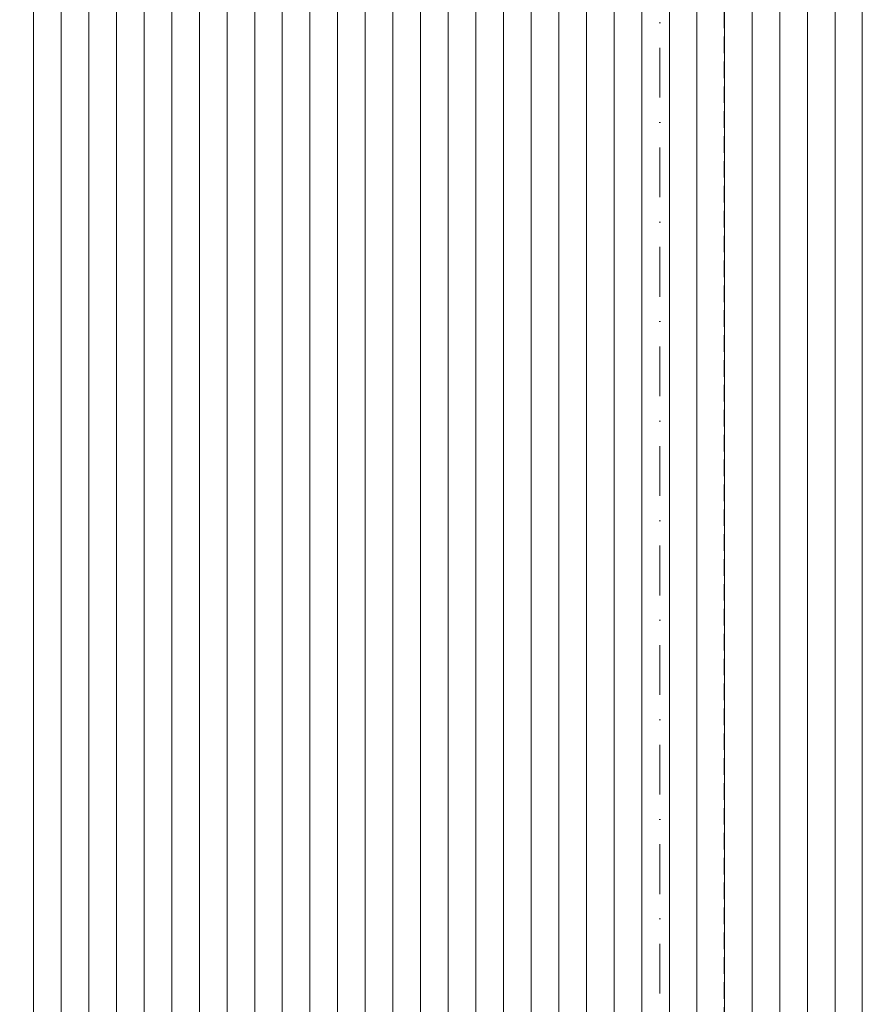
# Model space of a CAD drawing. Header units: millimetres. Extents: x 100377 to 139599, y -1988 to 13993.
# Tile 49 of 53: x 134912 to 137960, y 2417 to 5978. Entities that reach past the tile are written whole.
import ezdxf

# ---------------------------------------------------------------- set-up
doc = ezdxf.new("R2010")
doc.units = ezdxf.units.MM
doc.header["$MEASUREMENT"] = 0
doc.linetypes.add('Kropki i Kreski', pattern=[360, 180, -90, 0, -90])
doc.linetypes.add('Przerywana gęsta', pattern=[90, 60, -30])
doc.layers.add('Nowe_0_Nr_pióra__1', color=7, linetype='Continuous', lineweight=13)
doc.layers.add('Nowe_0_Nr_pióra__2', color=251, linetype='Continuous', lineweight=13)

# ---------------------------------------------------------------- blocks, each defined once
blk = doc.blocks.new('*X2')
at = {"layer": 'Nowe_0_Nr_pióra__2', "color": 251, "linetype": 'Continuous', "lineweight": 13}
for p, q in [((134962.4, 6037), (134962.4, 5787)), ((134962.4, 6037), (134962.4, 5787)), ((135062.4, 6037), (135062.4, 5787)), ((135062.4, 6037), (135062.4, 5787)), ((135162.4, 6037), (135162.4, 5787)), ((135162.4, 6037), (135162.4, 5787)), ((135262.4, 6037), (135262.4, 5787)), ((135262.4, 6037), (135262.4, 5787)), ((135362.4, 6037), (135362.4, 5787)), ((135362.4, 6037), (135362.4, 5787)), ((135462.4, 6037), (135462.4, 5787)), ((135462.4, 6037), (135462.4, 5787)), ((135562.4, 6037), (135562.4, 5787)), ((135562.4, 6037), (135562.4, 5787)), ((135662.4, 6037), (135662.4, 5787)), ((135662.4, 6037), (135662.4, 5787)), ((135762.4, 6037), (135762.4, 5787)), ((135762.4, 6037), (135762.4, 5787)), ((135862.4, 6037), (135862.4, 5787)), ((135862.4, 6037), (135862.4, 5787)), ((135962.4, 6037), (135962.4, 5787)), ((135962.4, 6037), (135962.4, 5787)), ((136062.4, 6037), (136062.4, 5787)), ((136062.4, 6037), (136062.4, 5787)), ((136162.4, 6037), (136162.4, 5787)), ((136162.4, 6037), (136162.4, 5787)), ((136262.4, 6037), (136262.4, 5787)), ((136262.4, 6037), (136262.4, 5787)), ((136362.4, 6037), (136362.4, 5787)), ((136362.4, 6037), (136362.4, 5787)), ((136462.4, 6037), (136462.4, 5787)), ((136462.4, 6037), (136462.4, 5787)), ((136562.4, 6037), (136562.4, 5787)), ((136562.4, 6037), (136562.4, 5787)), ((136662.4, 6037), (136662.4, 5787)), ((136662.4, 6037), (136662.4, 5787)), ((136762.4, 6037), (136762.4, 5787)), ((136762.4, 6037), (136762.4, 5787)), ((136862.4, 6037), (136862.4, 5787)), ((136862.4, 6037), (136862.4, 5787)), ((136962.4, 6037), (136962.4, 5787)), ((136962.4, 6037), (136962.4, 5787)), ((137062.4, 6037), (137062.4, 5787)), ((137062.4, 6037), (137062.4, 5787)), ((137162.4, 6037), (137162.4, 5787)), ((137162.4, 6037), (137162.4, 5787)), ((137262.4, 6037), (137262.4, 5787)), ((137262.4, 6037), (137262.4, 5787)), ((137362.4, 6037), (137362.4, 5787)), ((137362.4, 6037), (137362.4, 5787)), ((137462.4, 6037), (137462.4, 5787)), ((137462.4, 6037), (137462.4, 5787)), ((137562.4, 6037), (137562.4, 5787)), ((137562.4, 6037), (137562.4, 5787)), ((137662.4, 6037), (137662.4, 5787)), ((137662.4, 6037), (137662.4, 5787)), ((137762.4, 6037), (137762.4, 5787)), ((137762.4, 6037), (137762.4, 5787)), ((137862.4, 6037), (137862.4, 5787)), ((137862.4, 6037), (137862.4, 5787)), ((134962.4, 5787), (134962.4, 5537)), ((134962.4, 5787), (134962.4, 5537)), ((135062.4, 5787), (135062.4, 5537)), ((135062.4, 5787), (135062.4, 5537)), ((135162.4, 5787), (135162.4, 5537)), ((135162.4, 5787), (135162.4, 5537)), ((135262.4, 5787), (135262.4, 5537)), ((135262.4, 5787), (135262.4, 5537)), ((135362.4, 5787), (135362.4, 5537)), ((135362.4, 5787), (135362.4, 5537)), ((135462.4, 5787), (135462.4, 5537)), ((135462.4, 5787), (135462.4, 5537)), ((135562.4, 5787), (135562.4, 5537)), ((135562.4, 5787), (135562.4, 5537)), ((135662.4, 5787), (135662.4, 5537)), ((135662.4, 5787), (135662.4, 5537)), ((135762.4, 5787), (135762.4, 5537)), ((135762.4, 5787), (135762.4, 5537)), ((135862.4, 5787), (135862.4, 5537)), ((135862.4, 5787), (135862.4, 5537)), ((135962.4, 5787), (135962.4, 5537)), ((135962.4, 5787), (135962.4, 5537)), ((136062.4, 5787), (136062.4, 5537)), ((136062.4, 5787), (136062.4, 5537)), ((136162.4, 5787), (136162.4, 5537)), ((136162.4, 5787), (136162.4, 5537)), ((136262.4, 5787), (136262.4, 5537)), ((136262.4, 5787), (136262.4, 5537)), ((136362.4, 5787), (136362.4, 5537)), ((136362.4, 5787), (136362.4, 5537)), ((136462.4, 5787), (136462.4, 5537)), ((136462.4, 5787), (136462.4, 5537)), ((136562.4, 5787), (136562.4, 5537)), ((136562.4, 5787), (136562.4, 5537)), ((136662.4, 5787), (136662.4, 5537)), ((136662.4, 5787), (136662.4, 5537)), ((136762.4, 5787), (136762.4, 5537)), ((136762.4, 5787), (136762.4, 5537)), ((136862.4, 5787), (136862.4, 5537)), ((136862.4, 5787), (136862.4, 5537)), ((136962.4, 5787), (136962.4, 5537)), ((136962.4, 5787), (136962.4, 5537)), ((137062.4, 5787), (137062.4, 5537)), ((137062.4, 5787), (137062.4, 5537)), ((137162.4, 5787), (137162.4, 5537)), ((137162.4, 5787), (137162.4, 5537)), ((137262.4, 5787), (137262.4, 5537)), ((137262.4, 5787), (137262.4, 5537)), ((137362.4, 5787), (137362.4, 5537)), ((137362.4, 5787), (137362.4, 5537)), ((137462.4, 5787), (137462.4, 5537)), ((137462.4, 5787), (137462.4, 5537)), ((137562.4, 5787), (137562.4, 5537)), ((137562.4, 5787), (137562.4, 5537)), ((137662.4, 5787), (137662.4, 5537)), ((137662.4, 5787), (137662.4, 5537)), ((137762.4, 5787), (137762.4, 5537)), ((137762.4, 5787), (137762.4, 5537)), ((137862.4, 5787), (137862.4, 5537)), ((137862.4, 5787), (137862.4, 5537)), ((134962.4, 5537), (134962.4, 5287)), ((134962.4, 5537), (134962.4, 5287)), ((135062.4, 5537), (135062.4, 5287)), ((135062.4, 5537), (135062.4, 5287)), ((135162.4, 5537), (135162.4, 5287)), ((135162.4, 5537), (135162.4, 5287)), ((135262.4, 5537), (135262.4, 5287)), ((135262.4, 5537), (135262.4, 5287)), ((135362.4, 5537), (135362.4, 5287)), ((135362.4, 5537), (135362.4, 5287)), ((135462.4, 5537), (135462.4, 5287)), ((135462.4, 5537), (135462.4, 5287)), ((135562.4, 5537), (135562.4, 5287)), ((135562.4, 5537), (135562.4, 5287)), ((135662.4, 5537), (135662.4, 5287)), ((135662.4, 5537), (135662.4, 5287)), ((135762.4, 5537), (135762.4, 5287)), ((135762.4, 5537), (135762.4, 5287)), ((135862.4, 5537), (135862.4, 5287)), ((135862.4, 5537), (135862.4, 5287)), ((135962.4, 5537), (135962.4, 5287)), ((135962.4, 5537), (135962.4, 5287)), ((136062.4, 5537), (136062.4, 5287)), ((136062.4, 5537), (136062.4, 5287)), ((136162.4, 5537), (136162.4, 5287)), ((136162.4, 5537), (136162.4, 5287)), ((136262.4, 5537), (136262.4, 5287)), ((136262.4, 5537), (136262.4, 5287)), ((136362.4, 5537), (136362.4, 5287)), ((136362.4, 5537), (136362.4, 5287)), ((136462.4, 5537), (136462.4, 5287)), ((136462.4, 5537), (136462.4, 5287)), ((136562.4, 5537), (136562.4, 5287)), ((136562.4, 5537), (136562.4, 5287)), ((136662.4, 5537), (136662.4, 5287)), ((136662.4, 5537), (136662.4, 5287)), ((136762.4, 5537), (136762.4, 5287)), ((136762.4, 5537), (136762.4, 5287)), ((136862.4, 5537), (136862.4, 5287)), ((136862.4, 5537), (136862.4, 5287)), ((136962.4, 5537), (136962.4, 5287)), ((136962.4, 5537), (136962.4, 5287)), ((137062.4, 5537), (137062.4, 5287)), ((137062.4, 5537), (137062.4, 5287)), ((137162.4, 5537), (137162.4, 5287)), ((137162.4, 5537), (137162.4, 5287)), ((137262.4, 5537), (137262.4, 5287)), ((137262.4, 5537), (137262.4, 5287)), ((137362.4, 5537), (137362.4, 5287)), ((137362.4, 5537), (137362.4, 5287)), ((137462.4, 5537), (137462.4, 5287)), ((137462.4, 5537), (137462.4, 5287)), ((137562.4, 5537), (137562.4, 5287)), ((137562.4, 5537), (137562.4, 5287)), ((137662.4, 5537), (137662.4, 5287)), ((137662.4, 5537), (137662.4, 5287)), ((137762.4, 5537), (137762.4, 5287)), ((137762.4, 5537), (137762.4, 5287)), ((137862.4, 5537), (137862.4, 5287)), ((137862.4, 5537), (137862.4, 5287)), ((134962.4, 5287), (134962.4, 5037)), ((134962.4, 5287), (134962.4, 5037)), ((135062.4, 5287), (135062.4, 5037)), ((135062.4, 5287), (135062.4, 5037)), ((135162.4, 5287), (135162.4, 5037)), ((135162.4, 5287), (135162.4, 5037)), ((135262.4, 5287), (135262.4, 5037)), ((135262.4, 5287), (135262.4, 5037)), ((135362.4, 5287), (135362.4, 5037)), ((135362.4, 5287), (135362.4, 5037)), ((135462.4, 5287), (135462.4, 5037)), ((135462.4, 5287), (135462.4, 5037)), ((135562.4, 5287), (135562.4, 5037)), ((135562.4, 5287), (135562.4, 5037)), ((135662.4, 5287), (135662.4, 5037)), ((135662.4, 5287), (135662.4, 5037)), ((135762.4, 5287), (135762.4, 5037)), ((135762.4, 5287), (135762.4, 5037)), ((135862.4, 5287), (135862.4, 5037)), ((135862.4, 5287), (135862.4, 5037)), ((135962.4, 5287), (135962.4, 5037)), ((135962.4, 5287), (135962.4, 5037)), ((136062.4, 5287), (136062.4, 5037)), ((136062.4, 5287), (136062.4, 5037)), ((136162.4, 5287), (136162.4, 5037)), ((136162.4, 5287), (136162.4, 5037)), ((136262.4, 5287), (136262.4, 5037)), ((136262.4, 5287), (136262.4, 5037)), ((136362.4, 5287), (136362.4, 5037)), ((136362.4, 5287), (136362.4, 5037)), ((136462.4, 5287), (136462.4, 5037)), ((136462.4, 5287), (136462.4, 5037)), ((136562.4, 5287), (136562.4, 5037)), ((136562.4, 5287), (136562.4, 5037)), ((136662.4, 5287), (136662.4, 5037)), ((136662.4, 5287), (136662.4, 5037)), ((136762.4, 5287), (136762.4, 5037)), ((136762.4, 5287), (136762.4, 5037)), ((136862.4, 5287), (136862.4, 5037)), ((136862.4, 5287), (136862.4, 5037)), ((136962.4, 5287), (136962.4, 5037)), ((136962.4, 5287), (136962.4, 5037)), ((137062.4, 5287), (137062.4, 5037)), ((137062.4, 5287), (137062.4, 5037)), ((137162.4, 5287), (137162.4, 5037)), ((137162.4, 5287), (137162.4, 5037)), ((137262.4, 5287), (137262.4, 5037)), ((137262.4, 5287), (137262.4, 5037)), ((137362.4, 5287), (137362.4, 5037)), ((137362.4, 5287), (137362.4, 5037)), ((137462.4, 5287), (137462.4, 5037)), ((137462.4, 5287), (137462.4, 5037)), ((137562.4, 5287), (137562.4, 5037)), ((137562.4, 5287), (137562.4, 5037)), ((137662.4, 5287), (137662.4, 5037)), ((137662.4, 5287), (137662.4, 5037)), ((137762.4, 5287), (137762.4, 5037)), ((137762.4, 5287), (137762.4, 5037)), ((137862.4, 5287), (137862.4, 5037)), ((137862.4, 5287), (137862.4, 5037)), ((134962.4, 5037), (134962.4, 4787)), ((134962.4, 5037), (134962.4, 4787)), ((135062.4, 5037), (135062.4, 4787)), ((135062.4, 5037), (135062.4, 4787)), ((135162.4, 5037), (135162.4, 4787)), ((135162.4, 5037), (135162.4, 4787)), ((135262.4, 5037), (135262.4, 4787)), ((135262.4, 5037), (135262.4, 4787)), ((135362.4, 5037), (135362.4, 4787)), ((135362.4, 5037), (135362.4, 4787)), ((135462.4, 5037), (135462.4, 4787)), ((135462.4, 5037), (135462.4, 4787)), ((135562.4, 5037), (135562.4, 4787)), ((135562.4, 5037), (135562.4, 4787)), ((135662.4, 5037), (135662.4, 4787)), ((135662.4, 5037), (135662.4, 4787)), ((135762.4, 5037), (135762.4, 4787)), ((135762.4, 5037), (135762.4, 4787)), ((135862.4, 5037), (135862.4, 4787)), ((135862.4, 5037), (135862.4, 4787)), ((135962.4, 5037), (135962.4, 4787)), ((135962.4, 5037), (135962.4, 4787)), ((136062.4, 5037), (136062.4, 4787)), ((136062.4, 5037), (136062.4, 4787)), ((136162.4, 5037), (136162.4, 4787)), ((136162.4, 5037), (136162.4, 4787)), ((136262.4, 5037), (136262.4, 4787)), ((136262.4, 5037), (136262.4, 4787)), ((136362.4, 5037), (136362.4, 4787)), ((136362.4, 5037), (136362.4, 4787)), ((136462.4, 5037), (136462.4, 4787)), ((136462.4, 5037), (136462.4, 4787)), ((136562.4, 5037), (136562.4, 4787)), ((136562.4, 5037), (136562.4, 4787)), ((136662.4, 5037), (136662.4, 4787)), ((136662.4, 5037), (136662.4, 4787)), ((136762.4, 5037), (136762.4, 4787)), ((136762.4, 5037), (136762.4, 4787)), ((136862.4, 5037), (136862.4, 4787)), ((136862.4, 5037), (136862.4, 4787)), ((136962.4, 5037), (136962.4, 4787)), ((136962.4, 5037), (136962.4, 4787)), ((137062.4, 5037), (137062.4, 4787)), ((137062.4, 5037), (137062.4, 4787)), ((137162.4, 5037), (137162.4, 4787)), ((137162.4, 5037), (137162.4, 4787)), ((137262.4, 5037), (137262.4, 4787)), ((137262.4, 5037), (137262.4, 4787)), ((137362.4, 5037), (137362.4, 4787)), ((137362.4, 5037), (137362.4, 4787)), ((137462.4, 5037), (137462.4, 4787)), ((137462.4, 5037), (137462.4, 4787)), ((137562.4, 5037), (137562.4, 4787)), ((137562.4, 5037), (137562.4, 4787)), ((137662.4, 5037), (137662.4, 4787)), ((137662.4, 5037), (137662.4, 4787)), ((137762.4, 5037), (137762.4, 4787)), ((137762.4, 5037), (137762.4, 4787)), ((137862.4, 5037), (137862.4, 4787)), ((137862.4, 5037), (137862.4, 4787)), ((134962.4, 4787), (134962.4, 4537)), ((134962.4, 4787), (134962.4, 4537)), ((135062.4, 4787), (135062.4, 4537)), ((135062.4, 4787), (135062.4, 4537)), ((135162.4, 4787), (135162.4, 4537)), ((135162.4, 4787), (135162.4, 4537)), ((135262.4, 4787), (135262.4, 4537)), ((135262.4, 4787), (135262.4, 4537)), ((135362.4, 4787), (135362.4, 4537)), ((135362.4, 4787), (135362.4, 4537)), ((135462.4, 4787), (135462.4, 4537)), ((135462.4, 4787), (135462.4, 4537)), ((135562.4, 4787), (135562.4, 4537)), ((135562.4, 4787), (135562.4, 4537)), ((135662.4, 4787), (135662.4, 4537)), ((135662.4, 4787), (135662.4, 4537)), ((135762.4, 4787), (135762.4, 4537)), ((135762.4, 4787), (135762.4, 4537)), ((135862.4, 4787), (135862.4, 4537)), ((135862.4, 4787), (135862.4, 4537)), ((135962.4, 4787), (135962.4, 4537)), ((135962.4, 4787), (135962.4, 4537)), ((136062.4, 4787), (136062.4, 4537)), ((136062.4, 4787), (136062.4, 4537)), ((136162.4, 4787), (136162.4, 4537)), ((136162.4, 4787), (136162.4, 4537)), ((136262.4, 4787), (136262.4, 4537)), ((136262.4, 4787), (136262.4, 4537)), ((136362.4, 4787), (136362.4, 4537)), ((136362.4, 4787), (136362.4, 4537)), ((136462.4, 4787), (136462.4, 4537)), ((136462.4, 4787), (136462.4, 4537)), ((136562.4, 4787), (136562.4, 4537)), ((136562.4, 4787), (136562.4, 4537)), ((136662.4, 4787), (136662.4, 4537)), ((136662.4, 4787), (136662.4, 4537)), ((136762.4, 4787), (136762.4, 4537)), ((136762.4, 4787), (136762.4, 4537)), ((136862.4, 4787), (136862.4, 4537)), ((136862.4, 4787), (136862.4, 4537)), ((136962.4, 4787), (136962.4, 4537)), ((136962.4, 4787), (136962.4, 4537)), ((137062.4, 4787), (137062.4, 4537)), ((137062.4, 4787), (137062.4, 4537)), ((137162.4, 4787), (137162.4, 4537)), ((137162.4, 4787), (137162.4, 4537)), ((137262.4, 4787), (137262.4, 4537)), ((137262.4, 4787), (137262.4, 4537)), ((137362.4, 4787), (137362.4, 4537)), ((137362.4, 4787), (137362.4, 4537)), ((137462.4, 4787), (137462.4, 4537)), ((137462.4, 4787), (137462.4, 4537)), ((137562.4, 4787), (137562.4, 4537)), ((137562.4, 4787), (137562.4, 4537)), ((137662.4, 4787), (137662.4, 4537)), ((137662.4, 4787), (137662.4, 4537)), ((137762.4, 4787), (137762.4, 4537)), ((137762.4, 4787), (137762.4, 4537)), ((137862.4, 4787), (137862.4, 4537)), ((137862.4, 4787), (137862.4, 4537)), ((134962.4, 4537), (134962.4, 4287)), ((134962.4, 4537), (134962.4, 4287)), ((135062.4, 4537), (135062.4, 4287)), ((135062.4, 4537), (135062.4, 4287)), ((135162.4, 4537), (135162.4, 4287)), ((135162.4, 4537), (135162.4, 4287)), ((135262.4, 4537), (135262.4, 4287)), ((135262.4, 4537), (135262.4, 4287)), ((135362.4, 4537), (135362.4, 4287)), ((135362.4, 4537), (135362.4, 4287)), ((135462.4, 4537), (135462.4, 4287)), ((135462.4, 4537), (135462.4, 4287)), ((135562.4, 4537), (135562.4, 4287)), ((135562.4, 4537), (135562.4, 4287)), ((135662.4, 4537), (135662.4, 4287)), ((135662.4, 4537), (135662.4, 4287)), ((135762.4, 4537), (135762.4, 4287)), ((135762.4, 4537), (135762.4, 4287)), ((135862.4, 4537), (135862.4, 4287)), ((135862.4, 4537), (135862.4, 4287)), ((135962.4, 4537), (135962.4, 4287)), ((135962.4, 4537), (135962.4, 4287)), ((136062.4, 4537), (136062.4, 4287)), ((136062.4, 4537), (136062.4, 4287)), ((136162.4, 4537), (136162.4, 4287)), ((136162.4, 4537), (136162.4, 4287)), ((136262.4, 4537), (136262.4, 4287)), ((136262.4, 4537), (136262.4, 4287)), ((136362.4, 4537), (136362.4, 4287)), ((136362.4, 4537), (136362.4, 4287)), ((136462.4, 4537), (136462.4, 4287)), ((136462.4, 4537), (136462.4, 4287)), ((136562.4, 4537), (136562.4, 4287)), ((136562.4, 4537), (136562.4, 4287)), ((136662.4, 4537), (136662.4, 4287)), ((136662.4, 4537), (136662.4, 4287)), ((136762.4, 4537), (136762.4, 4287)), ((136762.4, 4537), (136762.4, 4287)), ((136862.4, 4537), (136862.4, 4287)), ((136862.4, 4537), (136862.4, 4287)), ((136962.4, 4537), (136962.4, 4287)), ((136962.4, 4537), (136962.4, 4287)), ((137062.4, 4537), (137062.4, 4287)), ((137062.4, 4537), (137062.4, 4287)), ((137162.4, 4537), (137162.4, 4287)), ((137162.4, 4537), (137162.4, 4287)), ((137262.4, 4537), (137262.4, 4287)), ((137262.4, 4537), (137262.4, 4287)), ((137362.4, 4537), (137362.4, 4287)), ((137362.4, 4537), (137362.4, 4287)), ((137462.4, 4537), (137462.4, 4287)), ((137462.4, 4537), (137462.4, 4287)), ((137562.4, 4537), (137562.4, 4287)), ((137562.4, 4537), (137562.4, 4287)), ((137662.4, 4537), (137662.4, 4287)), ((137662.4, 4537), (137662.4, 4287)), ((137762.4, 4537), (137762.4, 4287)), ((137762.4, 4537), (137762.4, 4287)), ((137862.4, 4537), (137862.4, 4287)), ((137862.4, 4537), (137862.4, 4287)), ((134962.4, 4287), (134962.4, 4037)), ((134962.4, 4287), (134962.4, 4037)), ((135062.4, 4287), (135062.4, 4037)), ((135062.4, 4287), (135062.4, 4037)), ((135162.4, 4287), (135162.4, 4037)), ((135162.4, 4287), (135162.4, 4037)), ((135262.4, 4287), (135262.4, 4037)), ((135262.4, 4287), (135262.4, 4037)), ((135362.4, 4287), (135362.4, 4037)), ((135362.4, 4287), (135362.4, 4037)), ((135462.4, 4287), (135462.4, 4037)), ((135462.4, 4287), (135462.4, 4037)), ((135562.4, 4287), (135562.4, 4037)), ((135562.4, 4287), (135562.4, 4037)), ((135662.4, 4287), (135662.4, 4037)), ((135662.4, 4287), (135662.4, 4037)), ((135762.4, 4287), (135762.4, 4037)), ((135762.4, 4287), (135762.4, 4037)), ((135862.4, 4287), (135862.4, 4037)), ((135862.4, 4287), (135862.4, 4037)), ((135962.4, 4287), (135962.4, 4037)), ((135962.4, 4287), (135962.4, 4037)), ((136062.4, 4287), (136062.4, 4037)), ((136062.4, 4287), (136062.4, 4037)), ((136162.4, 4287), (136162.4, 4037)), ((136162.4, 4287), (136162.4, 4037)), ((136262.4, 4287), (136262.4, 4037)), ((136262.4, 4287), (136262.4, 4037)), ((136362.4, 4287), (136362.4, 4037)), ((136362.4, 4287), (136362.4, 4037)), ((136462.4, 4287), (136462.4, 4037)), ((136462.4, 4287), (136462.4, 4037)), ((136562.4, 4287), (136562.4, 4037)), ((136562.4, 4287), (136562.4, 4037)), ((136662.4, 4287), (136662.4, 4037)), ((136662.4, 4287), (136662.4, 4037)), ((136762.4, 4287), (136762.4, 4037)), ((136762.4, 4287), (136762.4, 4037)), ((136862.4, 4287), (136862.4, 4037)), ((136862.4, 4287), (136862.4, 4037)), ((136962.4, 4287), (136962.4, 4037)), ((136962.4, 4287), (136962.4, 4037)), ((137062.4, 4287), (137062.4, 4037)), ((137062.4, 4287), (137062.4, 4037)), ((137162.4, 4287), (137162.4, 4037)), ((137162.4, 4287), (137162.4, 4037)), ((137262.4, 4287), (137262.4, 4037)), ((137262.4, 4287), (137262.4, 4037)), ((137362.4, 4287), (137362.4, 4037)), ((137362.4, 4287), (137362.4, 4037)), ((137462.4, 4287), (137462.4, 4037)), ((137462.4, 4287), (137462.4, 4037)), ((137562.4, 4287), (137562.4, 4037)), ((137562.4, 4287), (137562.4, 4037)), ((137662.4, 4287), (137662.4, 4037)), ((137662.4, 4287), (137662.4, 4037)), ((137762.4, 4287), (137762.4, 4037)), ((137762.4, 4287), (137762.4, 4037)), ((137862.4, 4287), (137862.4, 4037)), ((137862.4, 4287), (137862.4, 4037)), ((134962.4, 4037), (134962.4, 3787)), ((134962.4, 4037), (134962.4, 3787)), ((135062.4, 4037), (135062.4, 3787)), ((135062.4, 4037), (135062.4, 3787)), ((135162.4, 4037), (135162.4, 3787)), ((135162.4, 4037), (135162.4, 3787)), ((135262.4, 4037), (135262.4, 3787)), ((135262.4, 4037), (135262.4, 3787)), ((135362.4, 4037), (135362.4, 3787)), ((135362.4, 4037), (135362.4, 3787)), ((135462.4, 4037), (135462.4, 3787)), ((135462.4, 4037), (135462.4, 3787)), ((135562.4, 4037), (135562.4, 3787)), ((135562.4, 4037), (135562.4, 3787)), ((135662.4, 4037), (135662.4, 3787)), ((135662.4, 4037), (135662.4, 3787)), ((135762.4, 4037), (135762.4, 3787)), ((135762.4, 4037), (135762.4, 3787)), ((135862.4, 4037), (135862.4, 3787)), ((135862.4, 4037), (135862.4, 3787)), ((135962.4, 4037), (135962.4, 3787)), ((135962.4, 4037), (135962.4, 3787)), ((136062.4, 4037), (136062.4, 3787)), ((136062.4, 4037), (136062.4, 3787)), ((136162.4, 4037), (136162.4, 3787)), ((136162.4, 4037), (136162.4, 3787)), ((136262.4, 4037), (136262.4, 3787)), ((136262.4, 4037), (136262.4, 3787)), ((136362.4, 4037), (136362.4, 3787)), ((136362.4, 4037), (136362.4, 3787)), ((136462.4, 4037), (136462.4, 3787)), ((136462.4, 4037), (136462.4, 3787)), ((136562.4, 4037), (136562.4, 3787)), ((136562.4, 4037), (136562.4, 3787)), ((136662.4, 4037), (136662.4, 3787)), ((136662.4, 4037), (136662.4, 3787)), ((136762.4, 4037), (136762.4, 3787)), ((136762.4, 4037), (136762.4, 3787)), ((136862.4, 4037), (136862.4, 3787)), ((136862.4, 4037), (136862.4, 3787)), ((136962.4, 4037), (136962.4, 3787)), ((136962.4, 4037), (136962.4, 3787)), ((137062.4, 4037), (137062.4, 3787)), ((137062.4, 4037), (137062.4, 3787)), ((137162.4, 4037), (137162.4, 3787)), ((137162.4, 4037), (137162.4, 3787)), ((137262.4, 4037), (137262.4, 3787)), ((137262.4, 4037), (137262.4, 3787)), ((137362.4, 4037), (137362.4, 3787)), ((137362.4, 4037), (137362.4, 3787)), ((137462.4, 4037), (137462.4, 3787)), ((137462.4, 4037), (137462.4, 3787)), ((137562.4, 4037), (137562.4, 3787)), ((137562.4, 4037), (137562.4, 3787)), ((137662.4, 4037), (137662.4, 3787)), ((137662.4, 4037), (137662.4, 3787)), ((137762.4, 4037), (137762.4, 3787)), ((137762.4, 4037), (137762.4, 3787)), ((137862.4, 4037), (137862.4, 3787)), ((137862.4, 4037), (137862.4, 3787)), ((134962.4, 3787), (134962.4, 3537)), ((134962.4, 3787), (134962.4, 3537)), ((135062.4, 3787), (135062.4, 3537)), ((135062.4, 3787), (135062.4, 3537)), ((135162.4, 3787), (135162.4, 3537)), ((135162.4, 3787), (135162.4, 3537)), ((135262.4, 3787), (135262.4, 3537)), ((135262.4, 3787), (135262.4, 3537)), ((135362.4, 3787), (135362.4, 3537)), ((135362.4, 3787), (135362.4, 3537)), ((135462.4, 3787), (135462.4, 3537)), ((135462.4, 3787), (135462.4, 3537)), ((135562.4, 3787), (135562.4, 3537)), ((135562.4, 3787), (135562.4, 3537)), ((135662.4, 3787), (135662.4, 3537)), ((135662.4, 3787), (135662.4, 3537)), ((135762.4, 3787), (135762.4, 3537)), ((135762.4, 3787), (135762.4, 3537)), ((135862.4, 3787), (135862.4, 3537)), ((135862.4, 3787), (135862.4, 3537)), ((135962.4, 3787), (135962.4, 3537)), ((135962.4, 3787), (135962.4, 3537)), ((136062.4, 3787), (136062.4, 3537)), ((136062.4, 3787), (136062.4, 3537)), ((136162.4, 3787), (136162.4, 3537)), ((136162.4, 3787), (136162.4, 3537)), ((136262.4, 3787), (136262.4, 3537)), ((136262.4, 3787), (136262.4, 3537)), ((136362.4, 3787), (136362.4, 3537)), ((136362.4, 3787), (136362.4, 3537)), ((136462.4, 3787), (136462.4, 3537)), ((136462.4, 3787), (136462.4, 3537)), ((136562.4, 3787), (136562.4, 3537)), ((136562.4, 3787), (136562.4, 3537)), ((136662.4, 3787), (136662.4, 3537)), ((136662.4, 3787), (136662.4, 3537)), ((136762.4, 3787), (136762.4, 3537)), ((136762.4, 3787), (136762.4, 3537)), ((136862.4, 3787), (136862.4, 3537)), ((136862.4, 3787), (136862.4, 3537)), ((136962.4, 3787), (136962.4, 3537)), ((136962.4, 3787), (136962.4, 3537)), ((137062.4, 3787), (137062.4, 3537)), ((137062.4, 3787), (137062.4, 3537)), ((137162.4, 3787), (137162.4, 3537)), ((137162.4, 3787), (137162.4, 3537)), ((137262.4, 3787), (137262.4, 3537)), ((137262.4, 3787), (137262.4, 3537)), ((137362.4, 3787), (137362.4, 3537)), ((137362.4, 3787), (137362.4, 3537)), ((137462.4, 3787), (137462.4, 3537)), ((137462.4, 3787), (137462.4, 3537)), ((137562.4, 3787), (137562.4, 3537)), ((137562.4, 3787), (137562.4, 3537)), ((137662.4, 3787), (137662.4, 3537)), ((137662.4, 3787), (137662.4, 3537)), ((137762.4, 3787), (137762.4, 3537)), ((137762.4, 3787), (137762.4, 3537)), ((137862.4, 3787), (137862.4, 3537)), ((137862.4, 3787), (137862.4, 3537)), ((134962.4, 3537), (134962.4, 3287)), ((134962.4, 3537), (134962.4, 3287)), ((135062.4, 3537), (135062.4, 3287)), ((135062.4, 3537), (135062.4, 3287)), ((135162.4, 3537), (135162.4, 3287)), ((135162.4, 3537), (135162.4, 3287)), ((135262.4, 3537), (135262.4, 3287)), ((135262.4, 3537), (135262.4, 3287)), ((135362.4, 3537), (135362.4, 3287)), ((135362.4, 3537), (135362.4, 3287)), ((135462.4, 3537), (135462.4, 3287)), ((135462.4, 3537), (135462.4, 3287)), ((135562.4, 3537), (135562.4, 3287)), ((135562.4, 3537), (135562.4, 3287)), ((135662.4, 3537), (135662.4, 3287)), ((135662.4, 3537), (135662.4, 3287)), ((135762.4, 3537), (135762.4, 3287)), ((135762.4, 3537), (135762.4, 3287)), ((135862.4, 3537), (135862.4, 3287)), ((135862.4, 3537), (135862.4, 3287)), ((135962.4, 3537), (135962.4, 3287)), ((135962.4, 3537), (135962.4, 3287)), ((136062.4, 3537), (136062.4, 3287)), ((136062.4, 3537), (136062.4, 3287)), ((136162.4, 3537), (136162.4, 3287)), ((136162.4, 3537), (136162.4, 3287)), ((136262.4, 3537), (136262.4, 3287)), ((136262.4, 3537), (136262.4, 3287)), ((136362.4, 3537), (136362.4, 3287)), ((136362.4, 3537), (136362.4, 3287)), ((136462.4, 3537), (136462.4, 3287)), ((136462.4, 3537), (136462.4, 3287)), ((136562.4, 3537), (136562.4, 3287)), ((136562.4, 3537), (136562.4, 3287)), ((136662.4, 3537), (136662.4, 3287)), ((136662.4, 3537), (136662.4, 3287)), ((136762.4, 3537), (136762.4, 3287)), ((136762.4, 3537), (136762.4, 3287)), ((136862.4, 3537), (136862.4, 3287)), ((136862.4, 3537), (136862.4, 3287)), ((136962.4, 3537), (136962.4, 3287)), ((136962.4, 3537), (136962.4, 3287)), ((137062.4, 3537), (137062.4, 3287)), ((137062.4, 3537), (137062.4, 3287)), ((137162.4, 3537), (137162.4, 3287)), ((137162.4, 3537), (137162.4, 3287)), ((137262.4, 3537), (137262.4, 3287)), ((137262.4, 3537), (137262.4, 3287)), ((137362.4, 3537), (137362.4, 3287)), ((137362.4, 3537), (137362.4, 3287)), ((137462.4, 3537), (137462.4, 3287)), ((137462.4, 3537), (137462.4, 3287)), ((137562.4, 3537), (137562.4, 3287)), ((137562.4, 3537), (137562.4, 3287)), ((137662.4, 3537), (137662.4, 3287)), ((137662.4, 3537), (137662.4, 3287)), ((137762.4, 3537), (137762.4, 3287)), ((137762.4, 3537), (137762.4, 3287)), ((137862.4, 3537), (137862.4, 3287)), ((137862.4, 3537), (137862.4, 3287)), ((134962.4, 3287), (134962.4, 3037)), ((134962.4, 3287), (134962.4, 3037)), ((135062.4, 3287), (135062.4, 3037)), ((135062.4, 3287), (135062.4, 3037)), ((135162.4, 3287), (135162.4, 3037)), ((135162.4, 3287), (135162.4, 3037)), ((135262.4, 3287), (135262.4, 3037)), ((135262.4, 3287), (135262.4, 3037)), ((135362.4, 3287), (135362.4, 3037)), ((135362.4, 3287), (135362.4, 3037)), ((135462.4, 3287), (135462.4, 3037)), ((135462.4, 3287), (135462.4, 3037)), ((135562.4, 3287), (135562.4, 3037)), ((135562.4, 3287), (135562.4, 3037)), ((135662.4, 3287), (135662.4, 3037)), ((135662.4, 3287), (135662.4, 3037)), ((135762.4, 3287), (135762.4, 3037)), ((135762.4, 3287), (135762.4, 3037)), ((135862.4, 3287), (135862.4, 3037)), ((135862.4, 3287), (135862.4, 3037)), ((135962.4, 3287), (135962.4, 3037)), ((135962.4, 3287), (135962.4, 3037)), ((136062.4, 3287), (136062.4, 3037)), ((136062.4, 3287), (136062.4, 3037)), ((136162.4, 3287), (136162.4, 3037)), ((136162.4, 3287), (136162.4, 3037)), ((136262.4, 3287), (136262.4, 3037)), ((136262.4, 3287), (136262.4, 3037)), ((136362.4, 3287), (136362.4, 3037)), ((136362.4, 3287), (136362.4, 3037)), ((136462.4, 3287), (136462.4, 3037)), ((136462.4, 3287), (136462.4, 3037)), ((136562.4, 3287), (136562.4, 3037)), ((136562.4, 3287), (136562.4, 3037)), ((136662.4, 3287), (136662.4, 3037)), ((136662.4, 3287), (136662.4, 3037)), ((136762.4, 3287), (136762.4, 3037)), ((136762.4, 3287), (136762.4, 3037)), ((136862.4, 3287), (136862.4, 3037)), ((136862.4, 3287), (136862.4, 3037)), ((136962.4, 3287), (136962.4, 3037)), ((136962.4, 3287), (136962.4, 3037)), ((137062.4, 3287), (137062.4, 3037)), ((137062.4, 3287), (137062.4, 3037)), ((137162.4, 3287), (137162.4, 3037)), ((137162.4, 3287), (137162.4, 3037)), ((137262.4, 3287), (137262.4, 3037)), ((137262.4, 3287), (137262.4, 3037)), ((137362.4, 3287), (137362.4, 3037)), ((137362.4, 3287), (137362.4, 3037)), ((137462.4, 3287), (137462.4, 3037)), ((137462.4, 3287), (137462.4, 3037)), ((137562.4, 3287), (137562.4, 3037)), ((137562.4, 3287), (137562.4, 3037)), ((137662.4, 3287), (137662.4, 3037)), ((137662.4, 3287), (137662.4, 3037)), ((137762.4, 3287), (137762.4, 3037)), ((137762.4, 3287), (137762.4, 3037)), ((137862.4, 3287), (137862.4, 3037)), ((137862.4, 3287), (137862.4, 3037)), ((134962.4, 3037), (134962.4, 2787)), ((134962.4, 3037), (134962.4, 2787)), ((135062.4, 3037), (135062.4, 2787)), ((135062.4, 3037), (135062.4, 2787)), ((135162.4, 3037), (135162.4, 2787)), ((135162.4, 3037), (135162.4, 2787)), ((135262.4, 3037), (135262.4, 2787)), ((135262.4, 3037), (135262.4, 2787)), ((135362.4, 3037), (135362.4, 2787)), ((135362.4, 3037), (135362.4, 2787)), ((135462.4, 3037), (135462.4, 2787)), ((135462.4, 3037), (135462.4, 2787)), ((135562.4, 3037), (135562.4, 2787)), ((135562.4, 3037), (135562.4, 2787)), ((135662.4, 3037), (135662.4, 2787)), ((135662.4, 3037), (135662.4, 2787)), ((135762.4, 3037), (135762.4, 2787)), ((135762.4, 3037), (135762.4, 2787)), ((135862.4, 3037), (135862.4, 2787)), ((135862.4, 3037), (135862.4, 2787)), ((135962.4, 3037), (135962.4, 2787)), ((135962.4, 3037), (135962.4, 2787)), ((136062.4, 3037), (136062.4, 2787)), ((136062.4, 3037), (136062.4, 2787)), ((136162.4, 3037), (136162.4, 2787)), ((136162.4, 3037), (136162.4, 2787)), ((136262.4, 3037), (136262.4, 2787)), ((136262.4, 3037), (136262.4, 2787)), ((136362.4, 3037), (136362.4, 2787)), ((136362.4, 3037), (136362.4, 2787)), ((136462.4, 3037), (136462.4, 2787)), ((136462.4, 3037), (136462.4, 2787)), ((136562.4, 3037), (136562.4, 2787)), ((136562.4, 3037), (136562.4, 2787)), ((136662.4, 3037), (136662.4, 2787)), ((136662.4, 3037), (136662.4, 2787)), ((136762.4, 3037), (136762.4, 2787)), ((136762.4, 3037), (136762.4, 2787)), ((136862.4, 3037), (136862.4, 2787)), ((136862.4, 3037), (136862.4, 2787)), ((136962.4, 3037), (136962.4, 2787)), ((136962.4, 3037), (136962.4, 2787)), ((137062.4, 3037), (137062.4, 2787)), ((137062.4, 3037), (137062.4, 2787)), ((137162.4, 3037), (137162.4, 2787)), ((137162.4, 3037), (137162.4, 2787)), ((137262.4, 3037), (137262.4, 2787)), ((137262.4, 3037), (137262.4, 2787)), ((137362.4, 3037), (137362.4, 2787)), ((137362.4, 3037), (137362.4, 2787)), ((137462.4, 3037), (137462.4, 2787)), ((137462.4, 3037), (137462.4, 2787)), ((137562.4, 3037), (137562.4, 2787)), ((137562.4, 3037), (137562.4, 2787)), ((137662.4, 3037), (137662.4, 2787)), ((137662.4, 3037), (137662.4, 2787)), ((137762.4, 3037), (137762.4, 2787)), ((137762.4, 3037), (137762.4, 2787)), ((137862.4, 3037), (137862.4, 2787)), ((137862.4, 3037), (137862.4, 2787)), ((134962.4, 2787), (134962.4, 2537)), ((134962.4, 2787), (134962.4, 2537)), ((135062.4, 2787), (135062.4, 2537)), ((135062.4, 2787), (135062.4, 2537)), ((135162.4, 2787), (135162.4, 2537)), ((135162.4, 2787), (135162.4, 2537)), ((135262.4, 2787), (135262.4, 2537)), ((135262.4, 2787), (135262.4, 2537)), ((135362.4, 2787), (135362.4, 2537)), ((135362.4, 2787), (135362.4, 2537)), ((135462.4, 2787), (135462.4, 2537)), ((135462.4, 2787), (135462.4, 2537)), ((135562.4, 2787), (135562.4, 2537)), ((135562.4, 2787), (135562.4, 2537)), ((135662.4, 2787), (135662.4, 2537)), ((135662.4, 2787), (135662.4, 2537)), ((135762.4, 2787), (135762.4, 2537)), ((135762.4, 2787), (135762.4, 2537)), ((135862.4, 2787), (135862.4, 2537)), ((135862.4, 2787), (135862.4, 2537)), ((135962.4, 2787), (135962.4, 2537)), ((135962.4, 2787), (135962.4, 2537)), ((136062.4, 2787), (136062.4, 2537)), ((136062.4, 2787), (136062.4, 2537)), ((136162.4, 2787), (136162.4, 2537)), ((136162.4, 2787), (136162.4, 2537)), ((136262.4, 2787), (136262.4, 2537)), ((136262.4, 2787), (136262.4, 2537)), ((136362.4, 2787), (136362.4, 2537)), ((136362.4, 2787), (136362.4, 2537)), ((136462.4, 2787), (136462.4, 2537)), ((136462.4, 2787), (136462.4, 2537)), ((136562.4, 2787), (136562.4, 2537)), ((136562.4, 2787), (136562.4, 2537)), ((136662.4, 2787), (136662.4, 2537)), ((136662.4, 2787), (136662.4, 2537)), ((136762.4, 2787), (136762.4, 2537)), ((136762.4, 2787), (136762.4, 2537)), ((136862.4, 2787), (136862.4, 2537)), ((136862.4, 2787), (136862.4, 2537)), ((136962.4, 2787), (136962.4, 2537)), ((136962.4, 2787), (136962.4, 2537)), ((137062.4, 2787), (137062.4, 2537)), ((137062.4, 2787), (137062.4, 2537)), ((137162.4, 2787), (137162.4, 2537)), ((137162.4, 2787), (137162.4, 2537)), ((137262.4, 2787), (137262.4, 2537)), ((137262.4, 2787), (137262.4, 2537)), ((137362.4, 2787), (137362.4, 2537)), ((137362.4, 2787), (137362.4, 2537)), ((137462.4, 2787), (137462.4, 2537)), ((137462.4, 2787), (137462.4, 2537)), ((137562.4, 2787), (137562.4, 2537)), ((137562.4, 2787), (137562.4, 2537)), ((137662.4, 2787), (137662.4, 2537)), ((137662.4, 2787), (137662.4, 2537)), ((137762.4, 2787), (137762.4, 2537)), ((137762.4, 2787), (137762.4, 2537)), ((137862.4, 2787), (137862.4, 2537)), ((137862.4, 2787), (137862.4, 2537)), ((134962.4, 2537), (134962.4, 2287)), ((134962.4, 2537), (134962.4, 2287)), ((135062.4, 2537), (135062.4, 2287)), ((135062.4, 2537), (135062.4, 2287)), ((135162.4, 2537), (135162.4, 2287)), ((135162.4, 2537), (135162.4, 2287)), ((135262.4, 2537), (135262.4, 2287)), ((135262.4, 2537), (135262.4, 2287)), ((135362.4, 2537), (135362.4, 2287)), ((135362.4, 2537), (135362.4, 2287)), ((135462.4, 2537), (135462.4, 2287)), ((135462.4, 2537), (135462.4, 2287)), ((135562.4, 2537), (135562.4, 2287)), ((135562.4, 2537), (135562.4, 2287)), ((135662.4, 2537), (135662.4, 2287)), ((135662.4, 2537), (135662.4, 2287)), ((135762.4, 2537), (135762.4, 2287)), ((135762.4, 2537), (135762.4, 2287)), ((135862.4, 2537), (135862.4, 2287)), ((135862.4, 2537), (135862.4, 2287)), ((135962.4, 2537), (135962.4, 2287)), ((135962.4, 2537), (135962.4, 2287)), ((136062.4, 2537), (136062.4, 2287)), ((136062.4, 2537), (136062.4, 2287)), ((136162.4, 2537), (136162.4, 2287)), ((136162.4, 2537), (136162.4, 2287)), ((136262.4, 2537), (136262.4, 2287)), ((136262.4, 2537), (136262.4, 2287)), ((136362.4, 2537), (136362.4, 2287)), ((136362.4, 2537), (136362.4, 2287)), ((136462.4, 2537), (136462.4, 2287)), ((136462.4, 2537), (136462.4, 2287)), ((136562.4, 2537), (136562.4, 2287)), ((136562.4, 2537), (136562.4, 2287)), ((136662.4, 2537), (136662.4, 2287)), ((136662.4, 2537), (136662.4, 2287)), ((136762.4, 2537), (136762.4, 2287)), ((136762.4, 2537), (136762.4, 2287)), ((136862.4, 2537), (136862.4, 2287)), ((136862.4, 2537), (136862.4, 2287)), ((136962.4, 2537), (136962.4, 2287)), ((136962.4, 2537), (136962.4, 2287)), ((137062.4, 2537), (137062.4, 2287)), ((137062.4, 2537), (137062.4, 2287)), ((137162.4, 2537), (137162.4, 2287)), ((137162.4, 2537), (137162.4, 2287)), ((137262.4, 2537), (137262.4, 2287)), ((137262.4, 2537), (137262.4, 2287)), ((137362.4, 2537), (137362.4, 2287)), ((137362.4, 2537), (137362.4, 2287)), ((137462.4, 2537), (137462.4, 2287)), ((137462.4, 2537), (137462.4, 2287)), ((137562.4, 2537), (137562.4, 2287)), ((137562.4, 2537), (137562.4, 2287)), ((137662.4, 2537), (137662.4, 2287)), ((137662.4, 2537), (137662.4, 2287)), ((137762.4, 2537), (137762.4, 2287)), ((137762.4, 2537), (137762.4, 2287)), ((137862.4, 2537), (137862.4, 2287)), ((137862.4, 2537), (137862.4, 2287))]:
    blk.add_line(p, q, dxfattribs=at)
blk = doc.blocks.new('Wypełnienie_1_1', base_point=(0, 0))
at = {"layer": 'Nowe_0_Nr_pióra__2', "color": 251, "linetype": 'Continuous', "lineweight": 13}
blk.add_blockref('*X2', (0, 0), dxfattribs=at)

msp = doc.modelspace()

# ---------------------------------------------------------------- linework, layer by layer
at = {"layer": 'Nowe_0_Nr_pióra__1', "color": 7, "linetype": 'Kropki i Kreski', "lineweight": 13}
msp.add_lwpolyline([(137227.4, 13438.6), (137227.4, -1524.9)], dxfattribs=at)
at = {"layer": 'Nowe_0_Nr_pióra__1', "color": 7, "linetype": 'Przerywana gęsta', "lineweight": 13}
msp.add_lwpolyline([(137460.4, 37), (102464.4, 37), (102464.4, 12037), (137460.4, 12037)], close=True, dxfattribs=at)
at = {"layer": 'Nowe_0_Nr_pióra__1', "color": 7, "linetype": 'Continuous', "lineweight": 13}
msp.add_lwpolyline([(137460.4, 6037), (137960.4, 6037), (137960.4, 37), (137960.4, -463), (102464.4, -463), (101964.4, -463), (101964.4, 6037), (102464.4, 6037)], dxfattribs=at)

# ---------------------------------------------------------------- block references
at = {"layer": 'Nowe_0_Nr_pióra__2', "color": 251, "linetype": 'Continuous', "lineweight": 13}
msp.add_blockref('Wypełnienie_1_1', (0, 0), dxfattribs=at)

doc.saveas('drawing.dxf')
